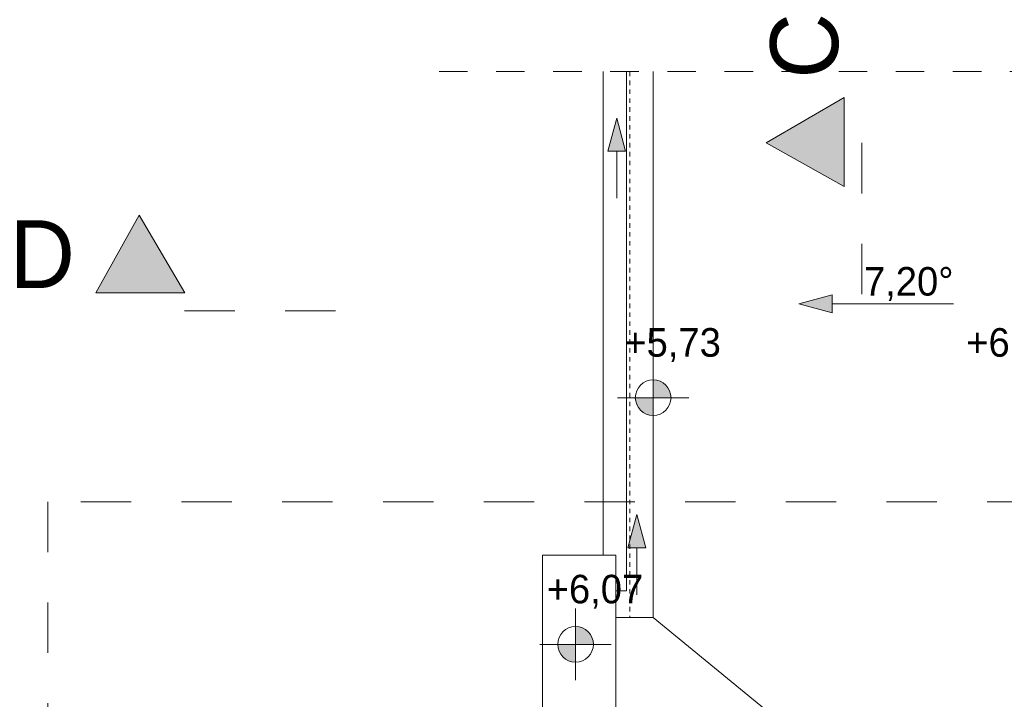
# Model space of a CAD drawing. Extents: x -528673 to -426178, y 23200 to 131944.
# Tile 70 of 87: x -494060 to -488542, y 128126 to 131936. Entities that reach past the tile are written whole.
import ezdxf

# ---------------------------------------------------------------- set-up
doc = ezdxf.new("R2010")
doc.units = 0
doc.header["$MEASUREMENT"] = 0
for name, pattern in [('Dashed', [564.444447, 282.222223, -282.222223]), ('Hidden Line', [50, 25, -25]), ('Przerywana', [320, 160, -160])]:
    doc.linetypes.add(name, pattern=pattern)
for name, color, linetype, lineweight in [('0_Nr_Pióra__21', 252, 'Continuous', 9), ('INWENT DACH_Nr_Pióra__21', 252, 'Continuous', 9), ('INWENT OPISY_Nr_Pióra__21', 252, 'Continuous', 9), ('INWENT OPISY_Nr_Pióra__41', 252, 'Continuous', 15), ('INWENT RURY SPUSTOWE_Nr_Pióra__21', 252, 'Continuous', 9), ('INWENT RZĘDNE_Nr_Pióra__21', 252, 'Continuous', 9), ('INWENT.ŚCIANY_Nr_Pióra__20', 252, 'Continuous', 60), ('INWENT.ŚCIANY_Nr_Pióra__21', 252, 'Continuous', 9)]:
    doc.layers.add(name, color=color, linetype=linetype, lineweight=lineweight)
for name, color, linetype in [('INWENT DACH', 252, 'Continuous'), ('INWENT RURY SPUSTOWE', 252, 'Continuous'), ('INWENT RZĘDNE', 252, 'Continuous')]:
    doc.layers.add(name, color=color, linetype=linetype)
doc.styles.add('GENERATED_STYLE_1', font='txt')
doc.styles.add('GENERATED_STYLE_5', font='txt')

# ---------------------------------------------------------------- blocks, each defined once
blk = doc.blocks.new('Linia_61', base_point=(-490601.7, 128712.7))
at = {"layer": 'INWENT RURY SPUSTOWE_Nr_Pióra__21', "linetype": 'Continuous'}
blk.add_hatch(color=256, dxfattribs=at).paths.add_polyline_path([(-490601.7, 129162.7), (-490551.7, 128976.1), (-490651.7, 128976.1)], flags=0)
for p, q in [((-490601.7, 129162.7), (-490651.7, 128976.1)), ((-490601.7, 129162.7), (-490551.7, 128976.1)), ((-490551.7, 128976.1), (-490651.7, 128976.1)), ((-490601.7, 128712.7), (-490601.7, 128976.1))]:
    blk.add_line(p, q, dxfattribs=at)
blk = doc.blocks.new('Linia_62', base_point=(-490714.6, 130934.5))
at = {"layer": 'INWENT RURY SPUSTOWE_Nr_Pióra__21', "linetype": 'Continuous'}
blk.add_hatch(color=256, dxfattribs=at).paths.add_polyline_path([(-490714.6, 131384.5), (-490664.6, 131197.9), (-490764.6, 131197.9)], flags=0)
for p, q in [((-490714.6, 131384.5), (-490764.6, 131197.9)), ((-490714.6, 131384.5), (-490664.6, 131197.9)), ((-490664.6, 131197.9), (-490764.6, 131197.9)), ((-490714.6, 130934.5), (-490714.6, 131197.9))]:
    blk.add_line(p, q, dxfattribs=at)
blk = doc.blocks.new('Linia_85', base_point=(-488826.9, 130342.6))
at = {"layer": 'INWENT DACH_Nr_Pióra__21', "linetype": 'Continuous'}
blk.add_hatch(color=256, dxfattribs=at).paths.add_polyline_path([(-489694.2, 130342.6), (-489507.6, 130392.6), (-489507.6, 130292.6)], flags=0)
for p, q in [((-489694.2, 130342.6), (-489507.6, 130392.6)), ((-489694.2, 130342.6), (-489507.6, 130292.6)), ((-489507.6, 130392.6), (-489507.6, 130292.6)), ((-488826.9, 130342.6), (-489507.6, 130342.6))]:
    blk.add_line(p, q, dxfattribs=at)
blk = doc.blocks.new('Koty wysokościowe_87', base_point=(-490510.2, 129817.1))
at = {"layer": 'INWENT RZĘDNE_Nr_Pióra__21', "linetype": 'Continuous'}
for points in [[(-490510.2, 129817.1), (-490410.2, 129817.1), (-490417.8, 129855.4), (-490439.5, 129887.9), (-490471.9, 129909.5), (-490510.2, 129917.1)], [(-490510.2, 129817.1), (-490610.2, 129817.1), (-490602.6, 129778.9), (-490580.9, 129746.4), (-490548.5, 129724.8), (-490510.2, 129717.1)]]:
    blk.add_hatch(color=256, dxfattribs=at).paths.add_polyline_path(points, flags=0)
for p, q in [((-490510.2, 129617.1), (-490510.2, 130017.1)), ((-490710.2, 129817.1), (-490310.2, 129817.1))]:
    blk.add_line(p, q, dxfattribs=at)
blk.add_circle((-490510.2, 129817.1), 100, dxfattribs=at)
at = {"layer": 'INWENT RZĘDNE_Nr_Pióra__21', "insert": (-490672, 130017.1), "char_height": 160, "attachment_point": 7, "style": 'GENERATED_STYLE_1'}
blk.add_mtext('{+5,73}', dxfattribs=at)
blk = doc.blocks.new('Koty wysokościowe_88', base_point=(-488177.6, 129817.1))
at = {"layer": 'INWENT RZĘDNE_Nr_Pióra__21', "linetype": 'Continuous'}
for points in [[(-488177.6, 129817.1), (-488077.6, 129817.1), (-488085.2, 129855.4), (-488106.9, 129887.9), (-488139.3, 129909.5), (-488177.6, 129917.1)], [(-488177.6, 129817.1), (-488277.6, 129817.1), (-488270, 129778.9), (-488248.3, 129746.4), (-488215.9, 129724.8), (-488177.6, 129717.1)]]:
    blk.add_hatch(color=256, dxfattribs=at).paths.add_polyline_path(points, flags=0)
for p, q in [((-488177.6, 129617.1), (-488177.6, 130017.1)), ((-488377.6, 129817.1), (-487977.6, 129817.1))]:
    blk.add_line(p, q, dxfattribs=at)
blk.add_circle((-488177.6, 129817.1), 100, dxfattribs=at)
at = {"layer": 'INWENT RZĘDNE_Nr_Pióra__21', "insert": (-488755.8, 130017.1), "char_height": 160, "attachment_point": 7, "style": 'GENERATED_STYLE_1'}
blk.add_mtext('{+6,02}', dxfattribs=at)
blk = doc.blocks.new('Koty wysokościowe_89', base_point=(-490945.2, 128434.5))
at = {"layer": 'INWENT RZĘDNE_Nr_Pióra__21', "linetype": 'Continuous'}
for points in [[(-490945.2, 128434.5), (-490845.2, 128434.5), (-490852.8, 128472.8), (-490874.5, 128505.2), (-490906.9, 128526.9), (-490945.2, 128534.5)], [(-490945.2, 128434.5), (-491045.2, 128434.5), (-491037.6, 128396.3), (-491015.9, 128363.8), (-490983.5, 128342.2), (-490945.2, 128334.5)]]:
    blk.add_hatch(color=256, dxfattribs=at).paths.add_polyline_path(points, flags=0)
for p, q in [((-490945.2, 128234.5), (-490945.2, 128634.5)), ((-491145.2, 128434.5), (-490745.2, 128434.5))]:
    blk.add_line(p, q, dxfattribs=at)
blk.add_circle((-490945.2, 128434.5), 100, dxfattribs=at)
at = {"layer": 'INWENT RZĘDNE_Nr_Pióra__21', "insert": (-491107, 128634.5), "char_height": 160, "attachment_point": 7, "style": 'GENERATED_STYLE_1'}
blk.add_mtext('{+6,07}', dxfattribs=at)

msp = doc.modelspace()

# ---------------------------------------------------------------- hatches: boundary and pattern name
at = {"layer": 'INWENT OPISY_Nr_Pióra__21', "linetype": 'Continuous', "lineweight": 15}
for points in [[(-489876.4, 131244.5), (-489440.2, 131000.2), (-489440.2, 131500.2)], [(-493390.2, 130840.8), (-493634.5, 130404.5), (-493134.5, 130404.5)]]:
    msp.add_hatch(color=252, dxfattribs=at).paths.add_polyline_path(points, flags=0)

# ---------------------------------------------------------------- linework, layer by layer
at = {"layer": 'INWENT DACH_Nr_Pióra__21', "color": 252, "linetype": 'Hidden Line', "lineweight": 15}
msp.add_line((-490640.9, 131644.5), (-490640.9, 128584.5), dxfattribs=at)
at = {"layer": 'INWENT OPISY_Nr_Pióra__21', "color": 252, "linetype": 'Przerywana', "lineweight": 15}
msp.add_line((-479710.4, 131644.5), (-491813.7, 131644.5), dxfattribs=at)
at = {"layer": 'INWENT OPISY_Nr_Pióra__41', "color": 252, "linetype": 'Continuous', "lineweight": 15}
for p, q in [((-489876.4, 131244.5), (-489440.2, 131500.2)), ((-489440.2, 131000.2), (-489440.2, 131500.2)), ((-489440.2, 131000.2), (-489876.4, 131244.5)), ((-493634.5, 130404.5), (-493390.2, 130840.8)), ((-493390.2, 130840.8), (-493134.5, 130404.5)), ((-493634.5, 130404.5), (-493134.5, 130404.5))]:
    msp.add_line(p, q, dxfattribs=at)
at = {"layer": 'INWENT OPISY_Nr_Pióra__41', "color": 252, "linetype": 'Dashed', "lineweight": 15}
for p, q in [((-489340.2, 131244.5), (-489340.2, 130144.5)), ((-492290.2, 130304.5), (-493390.2, 130304.5))]:
    msp.add_line(p, q, dxfattribs=at)
at = {"layer": 'INWENT RURY SPUSTOWE_Nr_Pióra__21', "color": 252, "linetype": 'Continuous', "lineweight": 15}
for p, q in [((-490790.2, 131644.5), (-490790.2, 128934.5)), ((-490660.2, 131644.5), (-490660.2, 128734.5)), ((-490510.2, 131644.5), (-490510.2, 128934.5)), ((-490660.2, 128734.5), (-490720.2, 128734.5))]:
    msp.add_line(p, q, dxfattribs=at)
at = {"layer": 'INWENT.ŚCIANY_Nr_Pióra__20', "color": 252, "linetype": 'Dashed', "lineweight": 15}
for p, q in [((-469728.7, 129234.2), (-493903.7, 129234.2)), ((-493903.7, 129234.2), (-493903.7, 117470.7))]:
    msp.add_line(p, q, dxfattribs=at)
at = {"layer": 'INWENT.ŚCIANY_Nr_Pióra__21', "color": 252, "linetype": 'Continuous', "lineweight": 15}
for p, q in [((-490510.2, 131644.5), (-490510.2, 128584.5)), ((-491130.2, 128934.5), (-490720.2, 128934.5)), ((-491130.2, 128934.5), (-491130.2, 127634.5)), ((-490720.2, 128934.5), (-490720.2, 126644.5)), ((-490510.2, 128584.5), (-490720.2, 128584.5)), ((-490510.2, 128584.5), (-488177.6, 126672.7))]:
    msp.add_line(p, q, dxfattribs=at)

# ---------------------------------------------------------------- block references
at = {"layer": 'INWENT DACH', "color": 252, "linetype": 'Continuous', "lineweight": 15}
msp.add_blockref('Linia_85', (-488826.9, 130342.6), dxfattribs=at)
at = {"layer": 'INWENT RURY SPUSTOWE', "color": 252, "linetype": 'Continuous', "lineweight": 15}
for name, p in [('Linia_62', (-490714.6, 130934.5)), ('Linia_61', (-490601.7, 128712.7))]:
    msp.add_blockref(name, p, dxfattribs=at)
at = {"layer": 'INWENT RZĘDNE', "color": 252, "lineweight": 15}
for name, p in [('Koty wysokościowe_87', (-490510.2, 129817.1)), ('Koty wysokościowe_88', (-488177.6, 129817.1)), ('Koty wysokościowe_89', (-490945.2, 128434.5))]:
    msp.add_blockref(name, p, dxfattribs=at)

# ---------------------------------------------------------------- texts
at = {"layer": '0_Nr_Pióra__21', "color": 252, "linetype": 'Continuous', "lineweight": 15, "insert": (-488826.9, 130359.3), "char_height": 160, "attachment_point": 9, "style": 'GENERATED_STYLE_1'}
msp.add_mtext('{7,20°}', dxfattribs=at)
at = {"layer": 'INWENT OPISY_Nr_Pióra__21', "color": 252, "linetype": 'Continuous', "lineweight": 15, "insert": (-489853.7, 131788.9), "char_height": 380, "attachment_point": 2, "rotation": 90, "style": 'GENERATED_STYLE_5'}
msp.add_mtext('{C}', dxfattribs=at)
at = {"layer": 'INWENT OPISY_Nr_Pióra__21', "color": 252, "linetype": 'Continuous', "lineweight": 15, "insert": (-493934.5, 130811.6), "char_height": 380, "attachment_point": 2, "style": 'GENERATED_STYLE_5'}
msp.add_mtext('{D}', dxfattribs=at)

doc.saveas('drawing.dxf')
